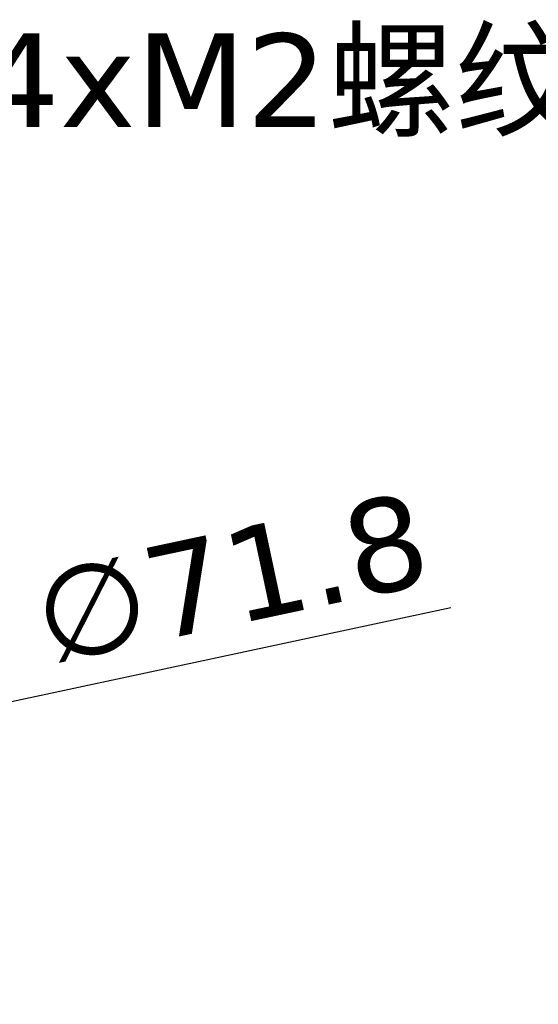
# Model space of a CAD drawing. Header units: millimetres. Extents: x 525 to 788, y 277 to 384.
# Tile 129 of 130: x 772 to 788, y 323 to 355. Entities that reach past the tile are written whole.
import ezdxf

# ---------------------------------------------------------------- set-up
doc = ezdxf.new("R2010")
doc.units = ezdxf.units.MM
doc.header["$LTSCALE"] = 5
doc.header["$PDMODE"] = 3
doc.header["$PDSIZE"] = 0.3125
doc.layers.get('Defpoints').update_dxf_attribs({"linetype": 'CONTINUOUS'})
doc.layers.add('6文字层', color=3, linetype='CONTINUOUS')
doc.layers.add('dim', color=6, linetype='CONTINUOUS', lineweight=9)
doc.styles.add('Verdana', font='verdana.ttf', dxfattribs={"height": 3})
doc.dimstyles.new('aaaaaaaa 3.0', dxfattribs={"dimtxt": 3, "dimasz": 2.5, "dimexe": 1.25, "dimexo": 0.625, "dimtad": 1, "dimzin": 9, "dimdsep": 46, "dimtxsty": 'Verdana', "dimcen": 0, "dimazin": 0, "dimtfac": 1, "dimtofl": 0, "dimtmove": 0, "dimatfit": 3, "dimfxl": 1, "dimlwd": 25, "dimlwe": 25, "dimarcsym": 0})

# ---------------------------------------------------------------- blocks, each defined once
blk = doc.blocks.new('*D55')
at = {"layer": 'Defpoints', "color": 0}
for p in [(767.508, 331.908), (697.286, 316.938)]:
    blk.add_point(p, dxfattribs=at)
at = {"layer": 'dim', "color": 0, "lineweight": 25}
blk.add_line((785.495, 335.743), (769.953, 332.429), dxfattribs=at)
at = {"layer": 'dim', "color": 0}
blk.add_solid([(769.866, 332.837), (770.04, 332.022), (767.508, 331.908)], dxfattribs=at)
at = {"layer": 'dim', "color": 0, "insert": (778.447, 336.689), "char_height": 3, "attachment_point": 5, "rotation": 12.0345, "style": 'Verdana'}
blk.add_mtext('∅71.8', dxfattribs=at)

msp = doc.modelspace()

# ---------------------------------------------------------------- texts
at = {"layer": '6文字层', "insert": (770.318, 354.192), "char_height": 3, "width": 21.34758, "attachment_point": 1, "style": 'Verdana'}
msp.add_mtext('4xM2{\\f宋体|b0|i0|c134|p2;螺纹}', dxfattribs=at)

# ---------------------------------------------------------------- dimensions: what is measured, and where the dimension line sits
at = {"layer": 'dim'}
dim = msp.add_diameter_dim_2p(p1=(697.286, 316.938), p2=(767.508, 331.908), dimstyle='aaaaaaaa 3.0', dxfattribs=at)
dim.commit()
dim.dimension.update_dxf_attribs({"geometry": '*D55', "text_midpoint": (777.719, 334.085), "dimtype": 163})

doc.saveas('drawing.dxf')
